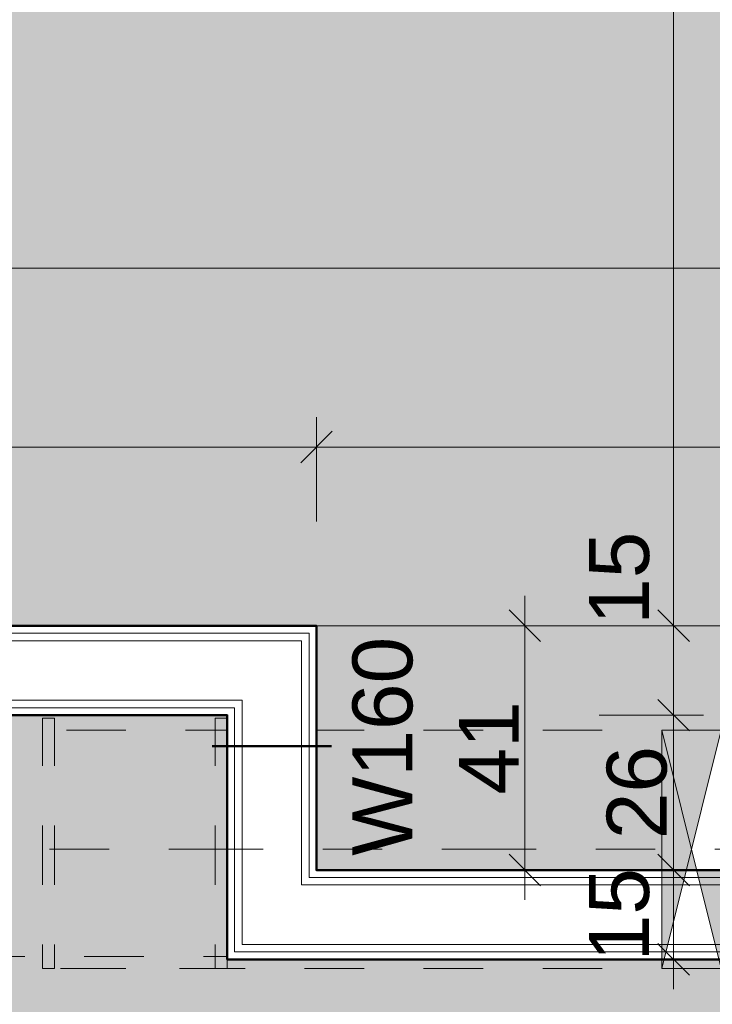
# Model space of a CAD drawing. Header units: metres. Extents: x -180 to 4, y -50 to 6.
# Tile 224 of 256: x -95.05 to -93.89, y -20.21 to -18.55. Entities that reach past the tile are written whole.
import ezdxf

# ---------------------------------------------------------------- set-up
doc = ezdxf.new("R2010")
doc.units = ezdxf.units.M
doc.header["$LTSCALE"] = 0.05
doc.header["$PDMODE"] = 1
doc.header["$PDSIZE"] = -2
for name, pattern in [('Linienart-20', [2.116531, 1.058062, -1.058469]), ('Linienart-53', [5.291531, 3.175, -1.058062, 0.352704, -0.705764]), ('VW-01 Strichlinie kurz 3', [2, 1, -1])]:
    doc.linetypes.add(name, pattern=pattern)
doc.layers.get('0').update_dxf_attribs({"lineweight": 25})
for name, color, linetype, lineweight, true_color in [('00 -Bauelemente -Dämmung innen', 7, 'Continuous', 9, 0xff7fe6), ('00 -Bauelemente -Gipskarton', 7, 'Continuous', 9, 0xff7fe6), ('30 -34 Innenwände- 11 Durchbruch', 4, 'Continuous', 9, 0x00ffff), ('30 -34 Innenwände- 2 nichttragend', 7, 'Continuous', 18, 0xff7fe6), ('30 -35 Decken- 1 Konstruktion-Träger- Stahlbeton', 7, 'Continuous', 13, 0x33aa00), ('60- 61 allgemeine Ausstattung- 1 Möbel', 7, 'Continuous', 9, 0x00cccc), ('70 -75 Raumstempel- 1 Raumstempel', 1, 'Continuous', 50, 0xff0000), ('70 -76 Bemaßung- 2 Allgemein', 7, 'Continuous', 5, 0x6666cc), ('CW-Unsichtbar', 7, 'Continuous', 9, 0x599559)]:
    doc.layers.add(name, color=color, linetype=linetype, lineweight=lineweight, true_color=true_color)
for name, color, linetype, lineweight in [('70 -71 Achsen- 1 Gebäudeachsen', 7, 'Linienart-53', 18), ('70 -75 Raumstempel- 3 Wandstempel', 7, 'Continuous', 50), ('Keine', 7, 'Continuous', 9)]:
    doc.layers.add(name, color=color, linetype=linetype, lineweight=lineweight)
doc.styles.add('Arial', font='arial.ttf')
doc.dimstyles.new('k+k 1_50', dxfattribs={"dimtxt": 0.100689, "dimasz": 0.05302, "dimexe": 0.05, "dimexo": 0.15, "dimgap": 0.01, "dimtad": 1, "dimdec": 3, "dimtxsty": 'Arial', "dimblk": 'VW_SLASH', "dimblk1": 'VW_SLASH', "dimblk2": 'VW_SLASH', "dimcen": 0, "dimdle": 0.05, "dimadec": 3, "dimazin": 0, "dimtfac": 0.75, "dimtdec": 3, "dimtix": 1, "dimtmove": 0, "dimatfit": 0, "dimldrblk": 'VW_SLASH-1', "dimfxl": 0.125, "dimfxlon": 1, "dimfrac": 2, "dimtolj": 1, "dimarcsym": 0})

# ---------------------------------------------------------------- blocks, each defined once
blk = doc.blocks.new('Gruppe-4253')
at = {"layer": '30 -35 Decken- 1 Konstruktion-Träger- Stahlbeton', "color": 7, "linetype": 'Linienart-20', "lineweight": 13, "transparency": 33554687}
for p, q in [((-74.871, -19.747), (-99.221, -19.747)), ((-74.871, -20.147), (-99.221, -20.147))]:
    blk.add_line(p, q, dxfattribs=at)
at = {"layer": '30 -35 Decken- 1 Konstruktion-Träger- Stahlbeton', "color": 0, "flags": 1}
for tag in ['IFC_UUID', 'instanceID']:
    blk.add_attdef(tag, (-99.221, -20.147), '', height=0.00018, dxfattribs=at)
blk = doc.blocks.new('Gruppe-6366')
at = {"layer": '70 -75 Raumstempel- 3 Wandstempel'}
blk.add_line((-94.526, -19.7743), (-94.726, -19.7743), dxfattribs=at)
at = {"layer": '70 -75 Raumstempel- 3 Wandstempel', "insert": (-94.4906, -19.7743), "char_height": 0.10069, "attachment_point": 2, "rotation": 90, "line_spacing_factor": 0.96878, "style": 'Arial'}
blk.add_mtext('W160', dxfattribs=at)
blk = doc.blocks.new('Gruppe-6367')
at = {"layer": '70 -75 Raumstempel- 3 Wandstempel', "color": 7, "transparency": 33554687}
blk.add_blockref('Gruppe-6366', (0, 0), dxfattribs=at)
blk = doc.blocks.new('_03-OG3_Tragwerk (2D)')
at = {"layer": '30 -35 Decken- 1 Konstruktion-Träger- Stahlbeton'}
blk.add_blockref('Gruppe-4253', (0, 0), dxfattribs=at)
at = {"color": 255, "lineweight": 5, "transparency": 33554687}
blk.add_wipeout([(-94.701, -19.722), (-94.551, -19.572), (-99.296, -19.572), (-99.296, -19.722)], dxfattribs=at).dxf.layer = '30 -34 Innenwände- 2 nichttragend'
for points, layer in [([(-94.5635, -19.5845), (-94.551, -19.572), (-99.296, -19.572), (-99.296, -19.5845)], '00 -Bauelemente -Gipskarton'), ([(-94.551, -19.982), (-94.701, -20.132), (-93.071, -20.132), (-93.071, -19.982)], '30 -34 Innenwände- 2 nichttragend')]:
    blk.add_wipeout(points, dxfattribs=at).dxf.layer = layer
at = {"layer": '00 -Bauelemente -Gipskarton', "transparency": 33554687}
blk.add_line((-99.296, -19.572), (-94.551, -19.572), dxfattribs=at)
at = {"layer": '30 -34 Innenwände- 2 nichttragend', "transparency": 33554687}
blk.add_line((-99.296, -19.572), (-94.551, -19.572), dxfattribs=at)
at = {"color": 255, "lineweight": 5, "transparency": 33554687}
for points in [[(-94.576, -19.597), (-94.5635, -19.5845), (-99.296, -19.5845), (-99.296, -19.597)], [(-94.6885, -20.1195), (-94.701, -20.132), (-93.071, -20.132), (-93.071, -20.1195)]]:
    blk.add_wipeout(points, dxfattribs=at).dxf.layer = '00 -Bauelemente -Gipskarton'
at = {"layer": '00 -Bauelemente -Gipskarton', "transparency": 33554687}
for p, q in [((-99.296, -19.5845), (-94.5635, -19.5845)), ((-99.296, -19.5845), (-94.5635, -19.5845)), ((-93.071, -20.132), (-94.701, -20.132))]:
    blk.add_line(p, q, dxfattribs=at)
at = {"layer": '30 -34 Innenwände- 2 nichttragend', "transparency": 33554687}
blk.add_line((-93.071, -20.132), (-94.701, -20.132), dxfattribs=at)
at = {"color": 255, "lineweight": 5, "transparency": 33554687}
for points, layer in [([(-94.676, -19.697), (-94.576, -19.597), (-99.296, -19.597), (-99.296, -19.697)], '00 -Bauelemente -Dämmung innen'), ([(-94.676, -20.107), (-94.6885, -20.1195), (-93.071, -20.1195), (-93.071, -20.107)], '00 -Bauelemente -Gipskarton')]:
    blk.add_wipeout(points, dxfattribs=at).dxf.layer = layer
at = {"layer": '00 -Bauelemente -Dämmung innen', "transparency": 33554687}
blk.add_line((-99.296, -19.597), (-94.576, -19.597), dxfattribs=at)
at = {"layer": '00 -Bauelemente -Gipskarton', "transparency": 33554687}
for p, q in [((-99.296, -19.597), (-94.576, -19.597)), ((-93.071, -20.1195), (-94.6885, -20.1195)), ((-93.071, -20.1195), (-94.6885, -20.1195))]:
    blk.add_line(p, q, dxfattribs=at)
at = {"color": 255, "lineweight": 5, "transparency": 33554687}
for points, layer in [([(-94.576, -20.007), (-94.676, -20.107), (-93.071, -20.107), (-93.071, -20.007)], '00 -Bauelemente -Dämmung innen'), ([(-94.6885, -19.7095), (-94.676, -19.697), (-99.296, -19.697), (-99.296, -19.7095)], '00 -Bauelemente -Gipskarton')]:
    blk.add_wipeout(points, dxfattribs=at).dxf.layer = layer
at = {"layer": '00 -Bauelemente -Dämmung innen', "transparency": 33554687}
for p, q in [((-99.296, -19.697), (-94.676, -19.697)), ((-93.071, -20.107), (-94.676, -20.107))]:
    blk.add_line(p, q, dxfattribs=at)
at = {"layer": '00 -Bauelemente -Gipskarton', "transparency": 33554687}
for p, q in [((-99.296, -19.697), (-94.676, -19.697)), ((-93.071, -20.107), (-94.676, -20.107))]:
    blk.add_line(p, q, dxfattribs=at)
at = {"color": 255, "lineweight": 5, "transparency": 33554687}
for points in [[(-94.701, -19.722), (-94.6885, -19.7095), (-99.296, -19.7095), (-99.296, -19.722)], [(-94.5635, -19.9945), (-94.576, -20.007), (-93.071, -20.007), (-93.071, -19.9945)]]:
    blk.add_wipeout(points, dxfattribs=at).dxf.layer = '00 -Bauelemente -Gipskarton'
at = {"layer": '00 -Bauelemente -Dämmung innen', "transparency": 33554687}
blk.add_line((-93.071, -20.007), (-94.576, -20.007), dxfattribs=at)
at = {"layer": '00 -Bauelemente -Gipskarton', "transparency": 33554687}
for p, q in [((-99.296, -19.7095), (-94.6885, -19.7095)), ((-99.296, -19.7095), (-94.6885, -19.7095)), ((-99.296, -19.722), (-94.701, -19.722)), ((-93.071, -20.007), (-94.576, -20.007))]:
    blk.add_line(p, q, dxfattribs=at)
at = {"layer": '30 -34 Innenwände- 2 nichttragend', "transparency": 33554687}
blk.add_line((-99.296, -19.722), (-94.701, -19.722), dxfattribs=at)
at = {"color": 255, "lineweight": 5, "transparency": 33554687}
blk.add_wipeout([(-94.551, -19.982), (-94.5635, -19.9945), (-93.071, -19.9945), (-93.071, -19.982)], dxfattribs=at).dxf.layer = '00 -Bauelemente -Gipskarton'
at = {"layer": '00 -Bauelemente -Gipskarton', "transparency": 33554687}
for p, q in [((-93.071, -19.9945), (-94.5635, -19.9945)), ((-93.071, -19.9945), (-94.5635, -19.9945)), ((-94.376, -19.982), (-94.551, -19.982)), ((-93.071, -19.982), (-94.376, -19.982))]:
    blk.add_line(p, q, dxfattribs=at)
at = {"layer": '30 -34 Innenwände- 2 nichttragend', "transparency": 33554687}
for p, q in [((-94.376, -19.982), (-94.551, -19.982)), ((-93.071, -19.982), (-94.301, -19.982))]:
    blk.add_line(p, q, dxfattribs=at)
at = {"color": 255, "lineweight": 5, "transparency": 33554687}
blk.add_wipeout([(-94.551, -19.982), (-94.551, -19.572), (-94.701, -19.722), (-94.701, -20.132)], dxfattribs=at).dxf.layer = '30 -34 Innenwände- 2 nichttragend'
blk.add_wipeout([(-94.551, -19.982), (-94.551, -19.572), (-94.5635, -19.5845), (-94.5635, -19.9945)], dxfattribs=at).dxf.layer = '00 -Bauelemente -Gipskarton'
at = {"layer": '00 -Bauelemente -Gipskarton', "transparency": 33554687}
blk.add_line((-94.551, -19.572), (-94.551, -19.982), dxfattribs=at)
at = {"layer": '30 -34 Innenwände- 2 nichttragend', "transparency": 33554687}
blk.add_line((-94.551, -19.572), (-94.551, -19.982), dxfattribs=at)
at = {"color": 255, "lineweight": 5, "transparency": 33554687}
blk.add_wipeout([(-94.5635, -19.9945), (-94.5635, -19.5845), (-94.576, -19.597), (-94.576, -20.007)], dxfattribs=at).dxf.layer = '00 -Bauelemente -Gipskarton'
at = {"layer": '00 -Bauelemente -Gipskarton', "transparency": 33554687}
blk.add_line((-94.5635, -19.5845), (-94.5635, -19.9945), dxfattribs=at)
blk.add_line((-94.5635, -19.5845), (-94.5635, -19.9945), dxfattribs=at)
at = {"color": 255, "lineweight": 5, "transparency": 33554687}
blk.add_wipeout([(-94.576, -20.007), (-94.576, -19.597), (-94.676, -19.697), (-94.676, -20.107)], dxfattribs=at).dxf.layer = '00 -Bauelemente -Dämmung innen'
at = {"layer": '00 -Bauelemente -Dämmung innen', "transparency": 33554687}
blk.add_line((-94.576, -19.597), (-94.576, -20.007), dxfattribs=at)
at = {"layer": '00 -Bauelemente -Gipskarton', "transparency": 33554687}
blk.add_line((-94.576, -19.597), (-94.576, -20.007), dxfattribs=at)
at = {"color": 255, "lineweight": 5, "transparency": 33554687}
blk.add_wipeout([(-94.676, -20.107), (-94.676, -19.697), (-94.6885, -19.7095), (-94.6885, -20.1195)], dxfattribs=at).dxf.layer = '00 -Bauelemente -Gipskarton'
at = {"layer": '00 -Bauelemente -Dämmung innen', "transparency": 33554687}
blk.add_line((-94.676, -19.697), (-94.676, -20.107), dxfattribs=at)
at = {"layer": '00 -Bauelemente -Gipskarton', "transparency": 33554687}
blk.add_line((-94.676, -19.697), (-94.676, -20.107), dxfattribs=at)
at = {"color": 255, "lineweight": 5, "transparency": 33554687}
blk.add_wipeout([(-94.6885, -20.1195), (-94.6885, -19.7095), (-94.701, -19.722), (-94.701, -20.132)], dxfattribs=at).dxf.layer = '00 -Bauelemente -Gipskarton'
at = {"layer": '00 -Bauelemente -Gipskarton', "transparency": 33554687}
for p, q in [((-94.6885, -19.7095), (-94.6885, -20.1195)), ((-94.6885, -19.7095), (-94.6885, -20.1195)), ((-94.701, -19.722), (-94.701, -20.132))]:
    blk.add_line(p, q, dxfattribs=at)
at = {"layer": '30 -34 Innenwände- 2 nichttragend', "transparency": 33554687}
blk.add_line((-94.701, -19.722), (-94.701, -20.132), dxfattribs=at)
at = {"layer": '70 -75 Raumstempel- 3 Wandstempel'}
blk.add_blockref('Gruppe-6367', (0, 0), dxfattribs=at)
blk = doc.blocks.new('Gruppe-6793')
at = {"layer": '60- 61 allgemeine Ausstattung- 1 Möbel', "color": 252, "linetype": 'VW-01 Strichlinie kurz 3', "lineweight": 15, "true_color": 0x888888, "transparency": 33554687, "flags": 128}
for points in [[(-95.601, -19.727), (-95.581, -19.727), (-95.581, -20.147), (-95.601, -20.147)], [(-95.311, -19.727), (-95.291, -19.727), (-95.291, -20.147), (-95.311, -20.147)], [(-95.011, -19.727), (-94.991, -19.727), (-94.991, -20.147), (-95.011, -20.147)], [(-94.721, -19.727), (-94.701, -19.727), (-94.701, -20.147), (-94.721, -20.147)]]:
    blk.add_lwpolyline(points, close=True, dxfattribs=at)
blk = doc.blocks.new('Gruppe-6795')
at = {"layer": '60- 61 allgemeine Ausstattung- 1 Möbel', "color": 252, "linetype": 'VW-01 Strichlinie kurz 3', "lineweight": 15, "true_color": 0x888888, "transparency": 33554687, "flags": 128}
blk.add_lwpolyline([(-94.701, -20.127), (-94.701, -20.147), (-99.201, -20.147), (-99.201, -20.127)], close=True, dxfattribs=at)
at = {"layer": 'Keine', "color": 252, "true_color": 0x888888, "transparency": 33554687}
blk.add_blockref('Gruppe-6793', (0, 0), dxfattribs=at)
blk = doc.blocks.new('Gruppe-7290')
at = {"layer": '30 -34 Innenwände- 11 Durchbruch', "flags": 128}
blk.add_lwpolyline([(-93.971, -19.747), (-93.871, -19.747), (-93.971, -20.147), (-93.871, -20.147)], close=True, dxfattribs=at)
blk = doc.blocks.new('Gruppe-7291')
at = {"layer": '30 -34 Innenwände- 11 Durchbruch', "linetype": 'Continuous', "lineweight": 0}
blk.add_hatch(color=4, dxfattribs=at).paths.add_polyline_path([(-93.971, -20.147), (-93.971, -19.747), (-93.871, -20.147), (-93.871, -19.747)])
at = {"layer": '30 -34 Innenwände- 11 Durchbruch', "flags": 128}
blk.add_lwpolyline([(-93.971, -20.147), (-93.971, -19.747), (-93.871, -20.147), (-93.871, -19.747)], close=True, dxfattribs=at)
blk = doc.blocks.new('Gruppe-7292')
at = {"layer": '30 -34 Innenwände- 11 Durchbruch', "insert": (-93.854, -19.5974), "char_height": 0.100689, "attachment_point": 7, "line_spacing_factor": 0.970891, "style": 'Arial'}
blk.add_mtext('WD-R 0,10m/0,10m\\PUK= 3,25m ü.OKRB', dxfattribs=at)
blk = doc.blocks.new('Gruppe-7293')
at = {"layer": '30 -34 Innenwände- 11 Durchbruch', "color": 7, "transparency": 33554687}
blk.add_blockref('Gruppe-7292', (0, 0), dxfattribs=at)
at = {"layer": '30 -34 Innenwände- 11 Durchbruch'}
for name in ['Gruppe-7290', 'Gruppe-7291']:
    blk.add_blockref(name, (0, 0), dxfattribs=at)
blk = doc.blocks.new('Gruppe-7294')
at = {"layer": 'CW-Unsichtbar', "linetype": 'Continuous', "lineweight": 5, "transparency": 33554687}
for p in [(-93.971, -19.947), (-93.871, -19.947)]:
    blk.add_point(p, dxfattribs=at)
at = {"layer": '30 -34 Innenwände- 11 Durchbruch', "color": 7, "transparency": 33554687}
blk.add_blockref('Gruppe-7293', (0, 0), dxfattribs=at)
at = {"layer": '30 -34 Innenwände- 11 Durchbruch', "color": 0, "flags": 1}
for tag in ['prm0_value', 'prm1_value', 'prm2_value', 'prm3_value', 'prm4_value', 'prm5_value', 'prm6_value', 'prm7_value', 'IFC_UUID', 'instanceID', 'prm0_name', 'prm0_type', 'prm1_name', 'prm1_type', 'prm2_name', 'prm2_type', 'prm3_name', 'prm3_type', 'prm4_name', 'prm4_type', 'prm5_name', 'prm5_type', 'prm6_name', 'prm6_type', 'prm7_name', 'prm7_type']:
    blk.add_attdef(tag, (-93.971, -20.147), '', height=0.00018, dxfattribs=at)
blk = doc.blocks.new('_OG3_2D (2D)')
at = {"layer": '70 -75 Raumstempel- 1 Raumstempel', "linetype": 'Continuous', "lineweight": 0, "true_color": 0xff0000}
for points in [[(-91.39599996, -19.57204198), (-91.39599996, -19.98204198), (-94.55099996, -19.98204198), (-94.55099996, -19.57204198), (-99.29599996, -19.57204198), (-99.29599996, -11.89704198), (-91.22099996, -11.89704198), (-91.22099996, -19.57204198)], [(-94.70099996, -22.76204198), (-91.37099996, -22.76204198), (-91.37099996, -22.74704198), (-90.97099996, -22.74704198), (-90.97099996, -22.76204198), (-87.64099996, -22.76204198), (-87.64099996, -23.17204198), (-83.12099996, -23.17204198), (-83.12099996, -22.74704198), (-82.72099996, -22.74704198), (-82.72099996, -22.76204198), (-79.74099996, -22.76204198), (-79.74099996, -23.17204198), (-74.87099996, -23.17204198), (-74.87099996, -22.60204198), (-74.57099996, -22.60204198), (-74.57099996, -20.49904198), (-74.87099996, -20.49904198), (-74.87099996, -20.13204198), (-82.72099996, -20.13204198), (-82.72099996, -20.14704198), (-83.12099996, -20.14704198), (-83.12099996, -19.74704198), (-82.88599996, -19.74704198), (-82.88599996, -11.89704198), (-91.12099996, -11.89704198), (-91.12099996, -19.74704198), (-90.97099996, -19.74704198), (-90.97099996, -20.14704198), (-91.37099996, -20.14704198), (-91.37099996, -20.13204198), (-94.70099996, -20.13204198), (-94.70099996, -19.72204198), (-99.22099996, -19.72204198), (-99.22099996, -23.17204198), (-94.70099996, -23.17204198)]]:
    blk.add_hatch(color=1, dxfattribs=at).paths.add_polyline_path(points)
at = {"layer": '60- 61 allgemeine Ausstattung- 1 Möbel', "linetype": 'Continuous', "lineweight": 15, "transparency": 33554559, "flags": 128}
blk.add_lwpolyline([(-94.55099996, -19.57204198), (-93.29599996, -19.57204198), (-93.29599996, -19.98204198), (-94.55099996, -19.98204198)], close=True, dxfattribs=at)
at = {"layer": '70 -75 Raumstempel- 1 Raumstempel', "flags": 128}
blk.add_lwpolyline([(-91.39599996, -19.57204198), (-91.39599996, -19.98204198), (-94.55099996, -19.98204198), (-94.55099996, -19.57204198), (-99.29599996, -19.57204198), (-99.29599996, -11.89704198), (-91.22099996, -11.89704198), (-91.22099996, -19.57204198)], close=True, dxfattribs=at)
blk.add_lwpolyline([(-82.88599996, -11.89704198), (-91.12099996, -11.89704198), (-91.12099996, -19.74704198), (-90.97099996, -19.74704198), (-90.97099996, -20.14704198), (-91.37099996, -20.14704198), (-91.37099996, -20.13204198), (-94.70099996, -20.13204198), (-94.70099996, -19.72204198), (-99.22099996, -19.72204198), (-99.22099996, -23.17204198), (-94.70099996, -23.17204198), (-94.70099996, -22.76204198), (-91.37099996, -22.76204198), (-91.37099996, -22.74704198), (-90.97099996, -22.74704198), (-90.97099996, -22.76204198), (-87.64099996, -22.76204198)], dxfattribs=at)
at = {"layer": '30 -34 Innenwände- 11 Durchbruch'}
blk.add_blockref('Gruppe-7294', (0, 0), dxfattribs=at)
at = {"layer": 'Keine', "color": 7}
blk.add_blockref('Gruppe-6795', (0, 0), dxfattribs=at)
blk = doc.blocks.new('VW_SLASH')
at = {"color": 0, "linetype": 'ByBlock', "lineweight": -2, "transparency": 16777216}
blk.add_line((0.943, 0), (-1, 0), dxfattribs=at)
at = {"color": 0, "lineweight": 20, "transparency": 16777216, "flags": 128}
blk.add_lwpolyline([(0.5, 0.5), (-0.5, -0.5)], dxfattribs=at)
blk = doc.blocks.new('*D10221')
at = {"layer": '70 -76 Bemaßung- 2 Allgemein', "color": 0, "lineweight": -2}
for p, q in [((-99.221, -20.322), (-99.221, -20.497)), ((-94.701, -20.322), (-94.701, -20.497)), ((-94.754, -20.447), (-99.168, -20.447))]:
    blk.add_line(p, q, dxfattribs=at)
at = {"layer": 'Defpoints', "color": 0}
for p in [(-94.701, -20.132), (-99.221, -20.147), (-99.221, -20.447)]:
    blk.add_point(p, dxfattribs=at)
at = {"layer": '70 -76 Bemaßung- 2 Allgemein', "color": 0, "lineweight": -2, "xscale": 0.05302001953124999, "yscale": 0.05302001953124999, "zscale": 0.05302001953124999, "rotation": 180}
blk.add_blockref('VW_SLASH', (-99.221, -20.447), dxfattribs=at)
at = {"layer": '70 -76 Bemaßung- 2 Allgemein', "color": 0, "lineweight": -2, "xscale": 0.05302001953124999, "yscale": 0.05302001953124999, "zscale": 0.05302001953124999}
blk.add_blockref('VW_SLASH', (-94.701, -20.447), dxfattribs=at)
at = {"layer": '70 -76 Bemaßung- 2 Allgemein', "color": 0, "insert": (-96.961, -20.3766), "char_height": 0.10069, "attachment_point": 5, "style": 'Arial'}
blk.add_mtext('\\A1;4,52', dxfattribs=at)
blk = doc.blocks.new('VW_SLASH-1')
at = {"color": 0, "linetype": 'ByBlock', "lineweight": -2, "transparency": 16777216}
blk.add_line((0.943, 0), (-1, 0), dxfattribs=at)
at = {"color": 0, "lineweight": 5, "transparency": 16777216, "flags": 128}
blk.add_lwpolyline([(0.5, 0.5), (-0.5, -0.5)], dxfattribs=at)
blk = doc.blocks.new('*D10222')
at = {"layer": '70 -76 Bemaßung- 2 Allgemein', "color": 0, "lineweight": -2}
for p, q in [((-94.701, -20.322), (-94.701, -20.497)), ((-93.071, -20.322), (-93.071, -20.497)), ((-93.124, -20.447), (-94.648, -20.447))]:
    blk.add_line(p, q, dxfattribs=at)
at = {"layer": 'Defpoints', "color": 0}
for p in [(-94.701, -20.132), (-93.071, -20.132), (-94.701, -20.447)]:
    blk.add_point(p, dxfattribs=at)
at = {"layer": '70 -76 Bemaßung- 2 Allgemein', "color": 0, "lineweight": -2, "xscale": 0.05302001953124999, "yscale": 0.05302001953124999, "zscale": 0.05302001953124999, "rotation": 180}
blk.add_blockref('VW_SLASH', (-94.701, -20.447), dxfattribs=at)
at = {"layer": '70 -76 Bemaßung- 2 Allgemein', "color": 0, "lineweight": -2, "xscale": 0.05302001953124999, "yscale": 0.05302001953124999, "zscale": 0.05302001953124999}
blk.add_blockref('VW_SLASH', (-93.071, -20.447), dxfattribs=at)
at = {"layer": '70 -76 Bemaßung- 2 Allgemein', "color": 0, "insert": (-93.886, -20.3766), "char_height": 0.10069, "attachment_point": 5, "style": 'Arial'}
blk.add_mtext('\\A1;1,63', dxfattribs=at)
blk = doc.blocks.new('*D10225')
at = {"layer": '70 -76 Bemaßung- 2 Allgemein', "color": 0, "lineweight": -2}
for p, q in [((-99.221, -20.672), (-99.221, -20.847)), ((-94.701, -20.672), (-94.701, -20.847)), ((-94.754, -20.797), (-99.168, -20.797))]:
    blk.add_line(p, q, dxfattribs=at)
at = {"layer": 'Defpoints', "color": 0}
for p in [(-94.701, -20.132), (-99.221, -20.147), (-99.221, -20.797)]:
    blk.add_point(p, dxfattribs=at)
at = {"layer": '70 -76 Bemaßung- 2 Allgemein', "color": 0, "lineweight": -2, "xscale": 0.05302001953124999, "yscale": 0.05302001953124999, "zscale": 0.05302001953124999, "rotation": 180}
blk.add_blockref('VW_SLASH', (-99.221, -20.797), dxfattribs=at)
at = {"layer": '70 -76 Bemaßung- 2 Allgemein', "color": 0, "lineweight": -2, "xscale": 0.05302001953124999, "yscale": 0.05302001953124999, "zscale": 0.05302001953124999}
blk.add_blockref('VW_SLASH', (-94.701, -20.797), dxfattribs=at)
at = {"layer": '70 -76 Bemaßung- 2 Allgemein', "color": 0, "insert": (-96.961, -20.7266), "char_height": 0.10069, "attachment_point": 5, "style": 'Arial'}
blk.add_mtext('\\A1;4,52', dxfattribs=at)
blk = doc.blocks.new('*D10226')
at = {"layer": '70 -76 Bemaßung- 2 Allgemein', "color": 0, "lineweight": -2}
for p, q in [((-94.701, -20.672), (-94.701, -20.847)), ((-94.551, -20.672), (-94.551, -20.847)), ((-94.754, -20.797), (-94.807, -20.797)), ((-94.551, -20.797), (-94.701, -20.797)), ((-94.498, -20.797), (-94.445, -20.797))]:
    blk.add_line(p, q, dxfattribs=at)
at = {"layer": 'Defpoints', "color": 0}
for p in [(-94.551, -19.982), (-94.701, -20.132), (-94.701, -20.797)]:
    blk.add_point(p, dxfattribs=at)
at = {"layer": '70 -76 Bemaßung- 2 Allgemein', "color": 0, "lineweight": -2, "xscale": 0.05302001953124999, "yscale": 0.05302001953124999, "zscale": 0.05302001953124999}
blk.add_blockref('VW_SLASH', (-94.701, -20.797), dxfattribs=at)
at = {"layer": '70 -76 Bemaßung- 2 Allgemein', "color": 0, "lineweight": -2, "xscale": 0.05302001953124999, "yscale": 0.05302001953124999, "zscale": 0.05302001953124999, "rotation": 180}
blk.add_blockref('VW_SLASH', (-94.551, -20.797), dxfattribs=at)
at = {"layer": '70 -76 Bemaßung- 2 Allgemein', "color": 0, "insert": (-94.626, -21.0162), "char_height": 0.10069, "attachment_point": 5, "style": 'Arial'}
blk.add_mtext('\\A1;15', dxfattribs=at)
blk = doc.blocks.new('*D10227')
at = {"layer": '70 -76 Bemaßung- 2 Allgemein', "color": 0, "lineweight": -2}
for p, q in [((-94.551, -20.672), (-94.551, -20.847)), ((-91.396, -20.672), (-91.396, -20.847)), ((-91.449, -20.797), (-94.498, -20.797))]:
    blk.add_line(p, q, dxfattribs=at)
at = {"layer": 'Defpoints', "color": 0}
for p in [(-94.551, -19.982), (-91.396, -19.982), (-94.551, -20.797)]:
    blk.add_point(p, dxfattribs=at)
at = {"layer": '70 -76 Bemaßung- 2 Allgemein', "color": 0, "lineweight": -2, "xscale": 0.05302001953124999, "yscale": 0.05302001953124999, "zscale": 0.05302001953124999}
for p, rotation in [((-94.551, -20.797), 179.9999999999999), ((-91.396, -20.797), 359.9999999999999)]:
    blk.add_blockref('VW_SLASH', p, dxfattribs=dict(at, rotation=rotation))
at = {"layer": '70 -76 Bemaßung- 2 Allgemein', "color": 0, "insert": (-92.9735, -20.7098), "char_height": 0.100689, "attachment_point": 5, "style": 'Arial'}
blk.add_mtext('\\A1;3,15\\S5^ ;', dxfattribs=at)
blk = doc.blocks.new('*D10289')
at = {"layer": '70 -76 Bemaßung- 2 Allgemein', "color": 0, "lineweight": -2}
for p, q in [((-99.296, -19.3528), (-99.296, -19.222)), ((-94.551, -19.397), (-94.551, -19.222)), ((-94.604, -19.272), (-99.243, -19.272))]:
    blk.add_line(p, q, dxfattribs=at)
at = {"layer": 'Defpoints', "color": 0}
for p in [(-99.296, -19.272), (-99.296, -19.5028), (-94.551, -19.572)]:
    blk.add_point(p, dxfattribs=at)
at = {"layer": '70 -76 Bemaßung- 2 Allgemein', "color": 0, "lineweight": -2, "xscale": 0.05302001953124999, "yscale": 0.05302001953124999, "zscale": 0.05302001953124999, "rotation": 180}
blk.add_blockref('VW_SLASH', (-99.296, -19.272), dxfattribs=at)
at = {"layer": '70 -76 Bemaßung- 2 Allgemein', "color": 0, "lineweight": -2, "xscale": 0.05302001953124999, "yscale": 0.05302001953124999, "zscale": 0.05302001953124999}
blk.add_blockref('VW_SLASH', (-94.551, -19.272), dxfattribs=at)
at = {"layer": '70 -76 Bemaßung- 2 Allgemein', "color": 0, "insert": (-96.9235, -19.1848), "char_height": 0.100689, "attachment_point": 5, "style": 'Arial'}
blk.add_mtext('\\A1;4,74\\S5^ ;', dxfattribs=at)
blk = doc.blocks.new('*D10290')
at = {"layer": '70 -76 Bemaßung- 2 Allgemein', "color": 0, "lineweight": -2}
for p, q in [((-94.551, -19.397), (-94.551, -19.222)), ((-91.411, -19.397), (-91.411, -19.222)), ((-91.464, -19.272), (-94.498, -19.272))]:
    blk.add_line(p, q, dxfattribs=at)
at = {"layer": 'Defpoints', "color": 0}
for p in [(-94.551, -19.272), (-94.551, -19.572), (-91.411, -19.572)]:
    blk.add_point(p, dxfattribs=at)
at = {"layer": '70 -76 Bemaßung- 2 Allgemein', "color": 0, "lineweight": -2, "xscale": 0.05302001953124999, "yscale": 0.05302001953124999, "zscale": 0.05302001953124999, "rotation": 180}
blk.add_blockref('VW_SLASH', (-94.551, -19.272), dxfattribs=at)
at = {"layer": '70 -76 Bemaßung- 2 Allgemein', "color": 0, "lineweight": -2, "xscale": 0.05302001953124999, "yscale": 0.05302001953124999, "zscale": 0.05302001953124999}
blk.add_blockref('VW_SLASH', (-91.411, -19.272), dxfattribs=at)
at = {"layer": '70 -76 Bemaßung- 2 Allgemein', "color": 0, "insert": (-92.981, -19.2016), "char_height": 0.10069, "attachment_point": 5, "style": 'Arial'}
blk.add_mtext('\\A1;3,14', dxfattribs=at)
blk = doc.blocks.new('*D11854')
at = {"layer": '70 -76 Bemaßung- 2 Allgemein', "color": 0, "lineweight": -2}
for p, q in [((-94.076, -11.897), (-93.901, -11.897)), ((-93.951, -19.519), (-93.951, -11.9501)), ((-94.076, -19.572), (-93.901, -19.572))]:
    blk.add_line(p, q, dxfattribs=at)
at = {"layer": 'Defpoints', "color": 0}
for p in [(-99.296, -11.897), (-93.951, -11.897), (-94.551, -19.572)]:
    blk.add_point(p, dxfattribs=at)
at = {"layer": '70 -76 Bemaßung- 2 Allgemein', "color": 0, "lineweight": -2, "xscale": 0.05302001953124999, "yscale": 0.05302001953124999, "zscale": 0.05302001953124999}
for p, rotation in [((-93.951, -11.897), 90), ((-93.951, -19.572), 270)]:
    blk.add_blockref('VW_SLASH', p, dxfattribs=dict(at, rotation=rotation))
at = {"layer": '70 -76 Bemaßung- 2 Allgemein', "color": 0, "insert": (-94.0382, -15.7345), "char_height": 0.100689, "attachment_point": 5, "rotation": 90, "style": 'Arial'}
blk.add_mtext('\\A1;7,67\\S5^ ;', dxfattribs=at)
blk = doc.blocks.new('*D11855')
at = {"layer": '70 -76 Bemaßung- 2 Allgemein', "color": 0, "lineweight": -2}
for p, q in [((-93.951, -19.519), (-93.951, -19.466)), ((-94.076, -19.572), (-93.901, -19.572)), ((-93.951, -19.722), (-93.951, -19.572)), ((-94.076, -19.722), (-93.901, -19.722)), ((-93.951, -19.7751), (-93.951, -19.8281))]:
    blk.add_line(p, q, dxfattribs=at)
at = {"layer": 'Defpoints', "color": 0}
for p in [(-94.551, -19.572), (-93.951, -19.572), (-94.701, -19.722)]:
    blk.add_point(p, dxfattribs=at)
at = {"layer": '70 -76 Bemaßung- 2 Allgemein', "color": 0, "lineweight": -2, "xscale": 0.05302001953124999, "yscale": 0.05302001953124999, "zscale": 0.05302001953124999}
for p, rotation in [((-93.951, -19.572), 270), ((-93.951, -19.722), 90)]:
    blk.add_blockref('VW_SLASH', p, dxfattribs=dict(at, rotation=rotation))
at = {"layer": '70 -76 Bemaßung- 2 Allgemein', "color": 0, "insert": (-94.042, -19.4922), "char_height": 0.10069, "attachment_point": 5, "rotation": 90, "style": 'Arial'}
blk.add_mtext('\\A1;15', dxfattribs=at)
blk = doc.blocks.new('*D11856')
at = {"layer": '70 -76 Bemaßung- 2 Allgemein', "color": 0, "lineweight": -2}
for p, q in [((-94.076, -19.722), (-93.901, -19.722)), ((-93.951, -19.929), (-93.951, -19.7751)), ((-94.076, -19.982), (-93.901, -19.982))]:
    blk.add_line(p, q, dxfattribs=at)
at = {"layer": 'Defpoints', "color": 0}
for p in [(-94.701, -19.722), (-93.951, -19.722), (-94.551, -19.982)]:
    blk.add_point(p, dxfattribs=at)
at = {"layer": '70 -76 Bemaßung- 2 Allgemein', "color": 0, "lineweight": -2, "xscale": 0.05302001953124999, "yscale": 0.05302001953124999, "zscale": 0.05302001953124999}
for p, rotation in [((-93.951, -19.722), 90), ((-93.951, -19.982), 270)]:
    blk.add_blockref('VW_SLASH', p, dxfattribs=dict(at, rotation=rotation))
at = {"layer": '70 -76 Bemaßung- 2 Allgemein', "color": 0, "insert": (-94.0124, -19.852), "char_height": 0.10069, "attachment_point": 5, "rotation": 90, "style": 'Arial'}
blk.add_mtext('\\A1;26', dxfattribs=at)
blk = doc.blocks.new('*D11857')
at = {"layer": '70 -76 Bemaßung- 2 Allgemein', "color": 0, "lineweight": -2}
for p, q in [((-94.076, -19.982), (-93.901, -19.982)), ((-93.951, -20.079), (-93.951, -20.0351)), ((-94.076, -20.132), (-93.901, -20.132))]:
    blk.add_line(p, q, dxfattribs=at)
at = {"layer": 'Defpoints', "color": 0}
for p in [(-94.551, -19.982), (-93.951, -19.982), (-94.701, -20.132)]:
    blk.add_point(p, dxfattribs=at)
at = {"layer": '70 -76 Bemaßung- 2 Allgemein', "color": 0, "lineweight": -2, "xscale": 0.05302001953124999, "yscale": 0.05302001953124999, "zscale": 0.05302001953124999}
for p, rotation in [((-93.951, -19.982), 90), ((-93.951, -20.132), 270)]:
    blk.add_blockref('VW_SLASH', p, dxfattribs=dict(at, rotation=rotation))
at = {"layer": '70 -76 Bemaßung- 2 Allgemein', "color": 0, "insert": (-94.042, -20.057), "char_height": 0.10069, "attachment_point": 5, "rotation": 90, "style": 'Arial'}
blk.add_mtext('\\A1;15', dxfattribs=at)
blk = doc.blocks.new('*D11859')
at = {"layer": '70 -76 Bemaßung- 2 Allgemein', "color": 0, "lineweight": -2}
for p, q in [((-94.326, -19.572), (-94.151, -19.572)), ((-94.201, -19.929), (-94.201, -19.6251)), ((-94.326, -19.982), (-94.151, -19.982))]:
    blk.add_line(p, q, dxfattribs=at)
at = {"layer": 'Defpoints', "color": 0}
for p in [(-94.501, -19.572), (-94.201, -19.572), (-94.801, -19.982)]:
    blk.add_point(p, dxfattribs=at)
at = {"layer": '70 -76 Bemaßung- 2 Allgemein', "color": 0, "lineweight": -2, "xscale": 0.05302001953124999, "yscale": 0.05302001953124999, "zscale": 0.05302001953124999}
for p, rotation in [((-94.201, -19.572), 90), ((-94.201, -19.982), 270)]:
    blk.add_blockref('VW_SLASH', p, dxfattribs=dict(at, rotation=rotation))
at = {"layer": '70 -76 Bemaßung- 2 Allgemein', "color": 0, "insert": (-94.2615, -19.777), "char_height": 0.10069, "attachment_point": 5, "rotation": 90, "style": 'Arial'}
blk.add_mtext('\\A1;41', dxfattribs=at)
blk = doc.blocks.new('*D11860')
at = {"layer": '70 -76 Bemaßung- 2 Allgemein', "color": 0, "lineweight": -2}
for p, q in [((-99.296, -19.097), (-99.296, -18.922)), ((-91.221, -19.097), (-91.221, -18.922)), ((-91.274, -18.972), (-99.243, -18.972))]:
    blk.add_line(p, q, dxfattribs=at)
at = {"layer": 'Defpoints', "color": 0}
for p in [(-99.296, -18.972), (-99.296, -19.272), (-91.221, -19.272)]:
    blk.add_point(p, dxfattribs=at)
at = {"layer": '70 -76 Bemaßung- 2 Allgemein', "color": 0, "lineweight": -2, "xscale": 0.05302001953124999, "yscale": 0.05302001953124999, "zscale": 0.05302001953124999, "rotation": 180}
blk.add_blockref('VW_SLASH', (-99.296, -18.972), dxfattribs=at)
at = {"layer": '70 -76 Bemaßung- 2 Allgemein', "color": 0, "lineweight": -2, "xscale": 0.05302001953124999, "yscale": 0.05302001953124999, "zscale": 0.05302001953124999}
blk.add_blockref('VW_SLASH', (-91.221, -18.972), dxfattribs=at)
at = {"layer": '70 -76 Bemaßung- 2 Allgemein', "color": 0, "insert": (-95.2585, -18.8848), "char_height": 0.100689, "attachment_point": 5, "style": 'Arial'}
blk.add_mtext('\\A1;8,07\\S5^ ;', dxfattribs=at)
blk = doc.blocks.new('_Achsen (3D)')
at = {"layer": '70 -71 Achsen- 1 Gebäudeachsen', "transparency": 33554687}
blk.add_line((-179.668, -19.947), (3.826, -19.947), dxfattribs=at)
blk = doc.blocks.new('Gruppe-9095')
at = {"layer": '70 -76 Bemaßung- 2 Allgemein'}
for base, p1, p2, text, picture, middle in [((-99.221, -20.447), (-94.701, -20.132), (-99.221, -20.147), '4,52', '*D10221', (-96.961, -20.3766)), ((-94.701, -20.447), (-93.071, -20.132), (-94.701, -20.132), '1,63', '*D10222', (-93.886, -20.3766))]:
    dim = blk.add_linear_dim(base=base, p1=p1, p2=p2, text=text, dimstyle='k+k 1_50', override={"dimtxt": 0.100689, "dimgap": 0.01, "dimpost": '<>', "dimtxsty": 'Arial', "dimtmove": 2}, dxfattribs=at)
    dim.commit()
    dim.dimension.update_dxf_attribs({"geometry": picture, "text_midpoint": middle})
blk = doc.blocks.new('Gruppe-9096')
at = {"layer": '70 -76 Bemaßung- 2 Allgemein'}
for base, p1, p2, text, override, picture, middle in [((-94.701, -20.797), (-94.551, -19.982), (-94.701, -20.132), '15', {"dimtxt": 0.100689, "dimgap": 0.01, "dimpost": '<>', "dimtxsty": 'Arial', "dimtix": 0, "dimtmove": 2}, '*D10226', (-94.626, -21.0162)), ((-99.221, -20.797), (-94.701, -20.132), (-99.221, -20.147), '4,52', {"dimtxt": 0.100689, "dimgap": 0.01, "dimpost": '<>', "dimtxsty": 'Arial', "dimtmove": 2}, '*D10225', (-96.961, -20.7266))]:
    dim = blk.add_linear_dim(base=base, p1=p1, p2=p2, text=text, dimstyle='k+k 1_50', override=override, dxfattribs=at)
    dim.commit()
    dim.dimension.update_dxf_attribs({"geometry": picture, "text_midpoint": middle})
dim = blk.add_aligned_dim(p1=(-91.396, -19.982), p2=(-94.551, -19.982), distance=0.815, text='3,15\\S5^ ;', dimstyle='k+k 1_50', override={"dimtxt": 0.100689, "dimgap": 0.01, "dimpost": '<>', "dimtxsty": 'Arial', "dimtmove": 2}, dxfattribs=at)
dim.commit()
dim.dimension.update_dxf_attribs({"geometry": '*D10227', "text_midpoint": (-92.9735, -20.7098)})
blk = doc.blocks.new('Gruppe-9112')
at = {"layer": '70 -76 Bemaßung- 2 Allgemein'}
dim = blk.add_linear_dim(base=(-99.296, -19.272), p1=(-94.551, -19.572), p2=(-99.296, -19.5028), text='4,74\\S5^ ;', dimstyle='k+k 1_50', override={"dimtxt": 0.100689, "dimgap": 0.01, "dimpost": '<>', "dimtxsty": 'Arial', "dimtmove": 2}, dxfattribs=at)
dim.commit()
dim.dimension.update_dxf_attribs({"geometry": '*D10289', "text_midpoint": (-96.9235, -19.1848)})
dim = blk.add_aligned_dim(p1=(-91.411, -19.572), p2=(-94.551, -19.572), distance=-0.3, text='3,14', dimstyle='k+k 1_50', override={"dimtxt": 0.100689, "dimgap": 0.01, "dimpost": '<>', "dimtxsty": 'Arial', "dimtmove": 2}, dxfattribs=at)
dim.commit()
dim.dimension.update_dxf_attribs({"geometry": '*D10290', "text_midpoint": (-92.981, -19.2016)})
blk = doc.blocks.new('Gruppe-9776')
at = {"layer": '70 -76 Bemaßung- 2 Allgemein'}
for base, p1, p2, text, picture, middle in [((-93.951, -11.897), (-94.551, -19.572), (-99.296, -11.897), '7,67\\S5^ ;', '*D11854', (-94.0382, -15.7345)), ((-93.951, -19.722), (-94.551, -19.982), (-94.701, -19.722), '26', '*D11856', (-94.0124, -19.852))]:
    dim = blk.add_linear_dim(base=base, p1=p1, p2=p2, angle=270, text=text, dimstyle='k+k 1_50', override={"dimtxt": 0.100689, "dimgap": 0.01, "dimpost": '<>', "dimtxsty": 'Arial', "dimtmove": 2}, dxfattribs=at)
    dim.commit()
    dim.dimension.update_dxf_attribs({"geometry": picture, "text_midpoint": middle})
for base, p1, p2, override, picture, middle in [((-93.951, -19.572), (-94.701, -19.722), (-94.551, -19.572), {"dimtxt": 0.100689, "dimgap": 0.01, "dimpost": '<>', "dimtxsty": 'Arial', "dimtix": 0, "dimtmove": 2}, '*D11855', (-94.042, -19.4922)), ((-93.951, -19.982), (-94.701, -20.132), (-94.551, -19.982), {"dimtxt": 0.100689, "dimgap": 0.01, "dimpost": '<>', "dimtxsty": 'Arial', "dimtmove": 2}, '*D11857', (-94.042, -20.057))]:
    dim = blk.add_linear_dim(base=base, p1=p1, p2=p2, angle=270, text='15', dimstyle='k+k 1_50', override=override, dxfattribs=at)
    dim.commit()
    dim.dimension.update_dxf_attribs({"geometry": picture, "text_midpoint": middle, "dimtype": 160})
blk = doc.blocks.new('_OG3_2D Bemaßung_ Beschriftung (2D)')
at = {"layer": '70 -76 Bemaßung- 2 Allgemein'}
for name in ['Gruppe-9776', 'Gruppe-9112', 'Gruppe-9096', 'Gruppe-9095']:
    blk.add_blockref(name, (0, 0), dxfattribs=at)
dim = blk.add_aligned_dim(p1=(-91.22099996, -19.27204198), p2=(-99.29599996, -19.27204198), distance=-0.3, text='8,07\\S5^ ;', dimstyle='k+k 1_50', override={"dimtxt": 0.100689, "dimgap": 0.01, "dimpost": '<>', "dimtxsty": 'Arial', "dimtmove": 2}, dxfattribs=at)
dim.commit()
dim.dimension.update_dxf_attribs({"geometry": '*D11860', "text_midpoint": (-95.25849996, -18.88484735)})
dim = blk.add_linear_dim(base=(-94.20099996, -19.57204198), p1=(-94.80099996, -19.98204198), p2=(-94.50099996, -19.57204198), angle=270, text='41', dimstyle='k+k 1_50', override={"dimtxt": 0.100689, "dimgap": 0.01, "dimpost": '<>', "dimtxsty": 'Arial', "dimtmove": 2}, dxfattribs=at)
dim.commit()
dim.dimension.update_dxf_attribs({"geometry": '*D11859', "text_midpoint": (-94.26154567, -19.77704198)})

msp = doc.modelspace()

# ---------------------------------------------------------------- block references
at = {"layer": 'Keine', "color": 1}
msp.add_blockref('_03-OG3_Tragwerk (2D)', (0, 0), dxfattribs=at)

# ---------------------------------------------------------------- next in the draw order: block references
msp.add_blockref('_OG3_2D (2D)', (0, 0), dxfattribs=at)

# ---------------------------------------------------------------- next in the draw order: block references
msp.add_blockref('_OG3_2D Bemaßung_ Beschriftung (2D)', (0, 0), dxfattribs=at)

# ---------------------------------------------------------------- next in the draw order: block references
msp.add_blockref('_Achsen (3D)', (0, 0), dxfattribs=at)

doc.saveas('drawing.dxf')
